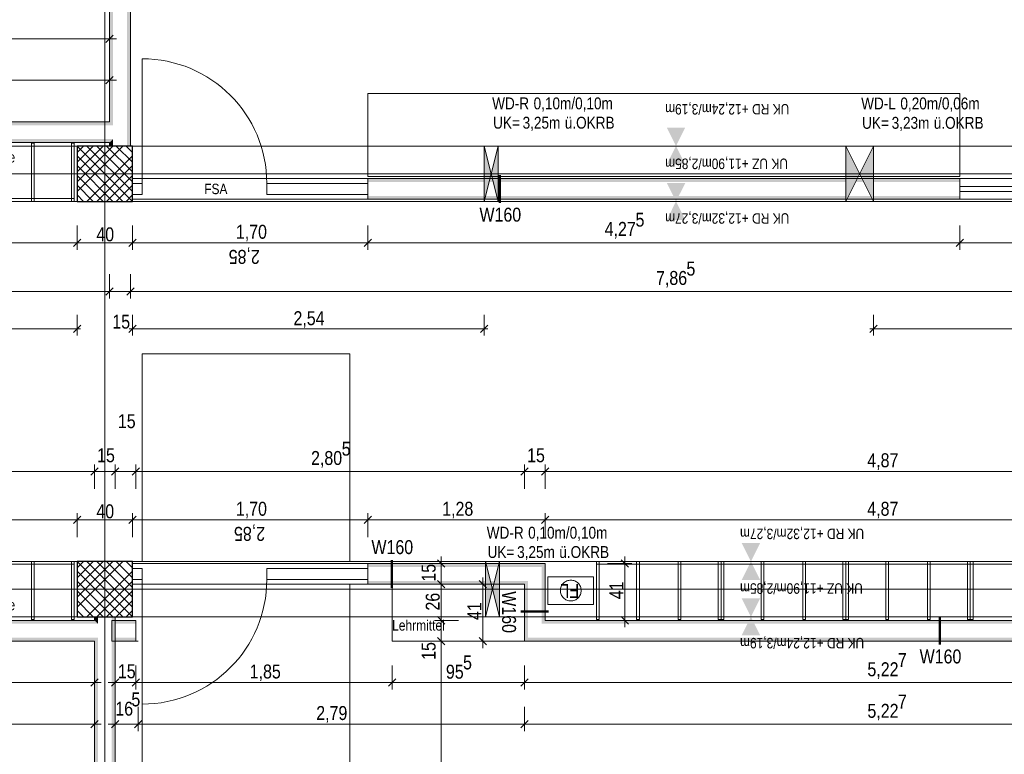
# Model space of a CAD drawing. Extents: x -620 to 300, y 62 to 1112.
# Tile 152 of 226: x -138 to 4, y 526 to 632. Entities that reach past the tile are written whole.
import ezdxf
from ezdxf.lldxf.tags import DXFTag

# ---------------------------------------------------------------- set-up
doc = ezdxf.new("R2010")
doc.units = 0
doc.layers.get('0').update_dxf_attribs({"lineweight": 13})
for name, color, linetype, lineweight, true_color in [('00 -Bauelemente -Gipskarton', 7, 'Continuous', 9, 0xff7fe6), ('30 -33 Aussenwände- 3 Aussenstützen', 7, 'Continuous', 50, 0x0000dd), ('30 -34 Innenwände- 11 Durchbruch', 4, 'Continuous', 9, 0x00ffff), ('30 -34 Innenwände- 2 nichttragend', 7, 'Continuous', 18, 0xff7fe6), ('30 -34 Innenwände- 4 Türen_Fenster', 9, 'Continuous', 15, 0x808080), ('30 -35 Decken- 1 Konstruktion-Träger- Stahlbeton', 7, 'Continuous', 13, 0x33aa00), ('40 -47 Nutzungspez. Anlagen- 4 Feuerlöschanlagen', 1, 'Continuous', 9, 0xff0000), ('60- 61 allgemeine Ausstattung- 1 Möbel', 9, 'Continuous', 9, 0x808080), ('70 -72 Beschriftung- 1 Beschriftung allgemein', 7, 'Continuous', 9, 0xff6633), ('70 -72 Beschriftung- 8 barrierefrei', 7, 'grob-A06CPVSAL0', 9, 0x888888), ('70 -76 Bemaßung- 2 Allgemein', 9, 'Continuous', 5, 0x808080)]:
    doc.layers.add(name, color=color, linetype=linetype, lineweight=lineweight, true_color=true_color)
for name, color, linetype, lineweight in [('70 -71 Achsen- 1 Gebäudeachsen', 7, 'STRICHPUNKT2-A06CPVSFL0', 18), ('70 -75 Raumstempel- 3 Wandstempel', 7, 'Continuous', 50), ('Keine-A06CPVSEL0', 7, 'Continuous', 9)]:
    doc.layers.add(name, color=color, linetype=linetype, lineweight=lineweight)
doc.styles.get("Standard").update_dxf_attribs({"font": 'ARIALN.TTF'})
tags = doc.linetypes.add('grob-A06CPVSAL0', pattern=[14, 3, -8, 3]).pattern_tags.tags
tags[8:9] = [DXFTag(74, 4), DXFTag(75, 0), DXFTag(340, '0'), DXFTag(46, 0.0), DXFTag(50, 0.0), DXFTag(44, 0.0), DXFTag(45, 0.0)]
tags[6:7] = [DXFTag(74, 4), DXFTag(75, 0), DXFTag(340, '0'), DXFTag(46, 0.0), DXFTag(50, 0.0), DXFTag(44, 0.0), DXFTag(45, 0.0)]
tags[4:5] = [DXFTag(74, 4), DXFTag(75, 0), DXFTag(340, '0'), DXFTag(46, 0.0), DXFTag(50, 0.0), DXFTag(44, 0.0), DXFTag(45, 0.0)]
tags = doc.linetypes.add('STRICHPUNKT2-A06CPVSFL0', pattern=[12.7, 6.35, -3.175, 0, -3.175]).pattern_tags.tags
tags[10:11] = [DXFTag(74, 4), DXFTag(75, 0), DXFTag(340, '0'), DXFTag(46, 0.0), DXFTag(50, 0.0), DXFTag(44, 0.0), DXFTag(45, 0.0)]
tags[8:9] = [DXFTag(74, 4), DXFTag(75, 0), DXFTag(340, '0'), DXFTag(46, 0.0), DXFTag(50, 0.0), DXFTag(44, 0.0), DXFTag(45, 0.0)]
tags[6:7] = [DXFTag(74, 4), DXFTag(75, 0), DXFTag(340, '0'), DXFTag(46, 0.0), DXFTag(50, 0.0), DXFTag(44, 0.0), DXFTag(45, 0.0)]
tags[4:5] = [DXFTag(74, 4), DXFTag(75, 0), DXFTag(340, '0'), DXFTag(46, 0.0), DXFTag(50, 0.0), DXFTag(44, 0.0), DXFTag(45, 0.0)]

# ---------------------------------------------------------------- blocks, each defined once
blk = doc.blocks.new('Referenz-A06CPVSGL0')
at = {"layer": '00 -Bauelemente -Gipskarton', "color": 0, "linetype": 'Continuous', "lineweight": 0, "ltscale": 0.13}
for p, q in [((-121.58, 608.75), (-121.58, 608.5)), ((-121.58, 608.5), (-121.58, 608.25)), ((-121.58, 606.25), (-121.58, 606)), ((-121.58, 606), (-121.58, 605.75)), ((-121.58, 553.15), (-121.58, 552.9)), ((-121.58, 552.9), (-121.58, 552.65)), ((-121.58, 550.65), (-121.58, 550.4)), ((-121.58, 550.4), (-121.58, 550.15))]:
    blk.add_line(p, q, dxfattribs=at)
for points in [[(-124.88, 770.45), (-124.88, 616.95), (-124.63, 770.45), (-124.63, 616.7)], [(-124.63, 770.45), (-124.63, 616.7), (-124.38, 770.45), (-124.38, 616.45)], [(-122.13, 770.45), (-122.38, 770.45), (-122.13, 613.45), (-122.38, 613.45)], [(-121.88, 770.45), (-122.13, 770.45), (-121.88, 613.45), (-122.13, 613.45)], [(-124.88, 616.95), (-222.98, 616.95), (-124.63, 616.7), (-222.73, 616.7)], [(-124.63, 616.7), (-222.73, 616.7), (-124.38, 616.45), (-222.48, 616.45)], [(-124.38, 614.45), (-220.48, 614.45), (-124.63, 614.2), (-220.23, 614.2)], [(-124.38, 613.45), (-124.38, 614.45), (-124.63, 613.45), (-124.63, 614.2)], [(-124.63, 614.2), (-220.23, 614.2), (-124.88, 613.95), (-219.98, 613.95)], [(-124.63, 613.45), (-124.63, 614.2), (-124.88, 613.45), (-124.88, 613.95)], [(-87.58, 608.75), (-87.58, 608.5), (-2.08, 608.75), (-2.08, 608.5)], [(-87.58, 608.5), (-87.58, 608.25), (-2.08, 608.5), (-2.08, 608.25)], [(-87.58, 606.25), (-87.58, 606), (-2.08, 606.25), (-2.08, 606)], [(-87.58, 606), (-87.58, 605.75), (-2.08, 606), (-2.08, 605.75)], [(-62.23, 552.9), (-61.98, 553.15), (-87.58, 552.9), (-87.58, 553.15)], [(-61.98, 544.95), (-61.98, 553.15), (-62.23, 544.7), (-62.23, 552.9)], [(-62.48, 552.65), (-62.23, 552.9), (-87.58, 552.65), (-87.58, 552.9)], [(-62.23, 544.7), (-62.23, 552.9), (-62.48, 544.45), (-62.48, 552.65)], [(-64.73, 550.4), (-64.48, 550.65), (-87.58, 550.4), (-87.58, 550.65)], [(-64.98, 550.15), (-64.73, 550.4), (-87.58, 550.15), (-87.58, 550.4)], [(-64.73, 542.2), (-64.73, 550.4), (-64.98, 541.95), (-64.98, 550.15)], [(-64.48, 542.45), (-64.48, 550.65), (-64.73, 542.2), (-64.73, 550.4)], [(-220.48, 544.45), (-126.58, 544.45), (-220.23, 544.7), (-126.83, 544.7)], [(-220.23, 544.7), (-126.83, 544.7), (-219.98, 544.95), (-127.08, 544.95)], [(-127.08, 544.95), (-126.83, 544.7), (-127.08, 545.45), (-126.83, 545.45)], [(-126.83, 544.7), (-126.58, 544.45), (-126.83, 545.45), (-126.58, 545.45)], [(-124.33, 545.45), (-124.58, 545.45), (-124.33, 388.45), (-124.58, 388.45)], [(-124.58, 544.7), (-121.08, 544.7), (-124.58, 544.95), (-121.08, 544.95)], [(-124.58, 544.45), (-121.08, 544.45), (-124.58, 544.7), (-121.08, 544.7)], [(-124.08, 545.45), (-124.33, 545.45), (-124.08, 388.45), (-124.33, 388.45)], [(41.06, 544.7), (-62.23, 544.7), (41.06, 544.45), (-62.48, 544.45)], [(41.06, 544.95), (-61.98, 544.95), (41.06, 544.7), (-62.23, 544.7)], [(-227.98, 541.95), (-127.08, 541.95), (-227.73, 542.2), (-126.83, 542.2)], [(-227.73, 542.2), (-126.83, 542.2), (-227.48, 542.45), (-126.58, 542.45)], [(-126.83, 542.2), (-127.08, 541.95), (-126.83, 388.45), (-127.08, 388.45)], [(-126.58, 542.45), (-126.83, 542.2), (-126.58, 388.45), (-126.83, 388.45)], [(-124.58, 542.2), (-121.08, 542.2), (-124.58, 542.45), (-121.08, 542.45)], [(-124.58, 541.95), (-121.08, 541.95), (-124.58, 542.2), (-121.08, 542.2)], [(41.06, 542.2), (-64.73, 542.2), (41.06, 541.95), (-64.98, 541.95)], [(41.06, 542.45), (-64.48, 542.45), (41.06, 542.2), (-64.73, 542.2)]]:
    blk.add_solid(points, dxfattribs=at)
at = {"layer": '30 -33 Aussenwände- 3 Aussenstützen', "color": 0, "lineweight": 9}
for p, q in [((-129.58, 613.45), (-121.58, 605.45)), ((-122.99, 613.45), (-129.58, 606.87)), ((-124.41, 613.45), (-129.58, 608.28)), ((-125.82, 613.45), (-129.58, 609.7)), ((-127.24, 613.45), (-129.58, 611.11)), ((-128.65, 613.45), (-129.58, 612.52)), ((-128.16, 613.45), (-121.58, 606.87)), ((-126.75, 613.45), (-121.58, 608.28)), ((-125.34, 613.45), (-121.58, 609.7)), ((-123.92, 613.45), (-121.58, 611.11)), ((-122.51, 613.45), (-121.58, 612.52)), ((-129.58, 612.04), (-122.99, 605.45)), ((-121.58, 612.04), (-128.16, 605.45)), ((-129.58, 610.62), (-124.41, 605.45)), ((-121.58, 610.62), (-126.75, 605.45)), ((-125.58, 610.45), (-125.58, 608.45)), ((-129.58, 609.21), (-125.82, 605.45)), ((-126.58, 609.45), (-124.58, 609.45)), ((-121.58, 609.21), (-125.34, 605.45)), ((-129.58, 607.8), (-127.24, 605.45)), ((-121.58, 607.8), (-123.92, 605.45)), ((-129.58, 606.38), (-128.65, 605.45)), ((-121.58, 606.38), (-122.51, 605.45)), ((-129.58, 553.45), (-121.58, 545.45)), ((-122.99, 553.45), (-129.58, 546.87)), ((-124.41, 553.45), (-129.58, 548.28)), ((-125.82, 553.45), (-129.58, 549.7)), ((-127.24, 553.45), (-129.58, 551.11)), ((-128.65, 553.45), (-129.58, 552.52)), ((-128.16, 553.45), (-121.58, 546.87)), ((-126.75, 553.45), (-121.58, 548.28)), ((-125.34, 553.45), (-121.58, 549.7)), ((-123.92, 553.45), (-121.58, 551.11)), ((-122.51, 553.45), (-121.58, 552.52)), ((-129.58, 552.04), (-122.99, 545.45)), ((-121.58, 552.04), (-128.16, 545.45)), ((-129.58, 550.62), (-124.41, 545.45)), ((-121.58, 550.62), (-126.75, 545.45)), ((-125.58, 550.45), (-125.58, 548.45)), ((-129.58, 549.21), (-125.82, 545.45)), ((-126.58, 549.45), (-124.58, 549.45)), ((-121.58, 549.21), (-125.34, 545.45)), ((-129.58, 547.8), (-127.24, 545.45)), ((-121.58, 547.8), (-123.92, 545.45)), ((-129.58, 546.38), (-128.65, 545.45)), ((-121.58, 546.38), (-122.51, 545.45))]:
    blk.add_line(p, q, dxfattribs=at)
at = {"layer": '30 -33 Aussenwände- 3 Aussenstützen', "color": 0, "linetype": 'Continuous', "lineweight": 25, "ltscale": 0.25}
for p, q in [((-121.58, 613.45), (-129.58, 613.45)), ((-129.58, 613.45), (-129.58, 605.45)), ((-121.58, 605.45), (-121.58, 613.45)), ((-129.58, 605.45), (-121.58, 605.45)), ((-121.58, 553.45), (-129.58, 553.45)), ((-129.58, 553.45), (-129.58, 545.45)), ((-121.58, 545.45), (-121.58, 553.45)), ((-129.58, 545.45), (-121.58, 545.45))]:
    blk.add_line(p, q, dxfattribs=at)
at = {"layer": '30 -34 Innenwände- 11 Durchbruch', "color": 0, "linetype": 'Continuous', "ltscale": 0.13}
for p, q in [((-70.78, 613.45), (-68.78, 613.45)), ((-68.78, 613.45), (-70.78, 605.45)), ((-68.78, 605.45), (-70.78, 613.45)), ((-70.78, 605.45), (-70.78, 613.45)), ((-68.78, 605.45), (-68.78, 613.45)), ((-18.58, 613.45), (-14.58, 613.45)), ((-14.58, 613.45), (-18.58, 605.45)), ((-14.58, 605.45), (-18.58, 613.45)), ((-18.58, 605.45), (-18.58, 613.45)), ((-14.58, 605.45), (-14.58, 613.45)), ((-70.78, 605.45), (-68.78, 605.45)), ((-18.58, 605.45), (-14.58, 605.45)), ((-70.58, 553.45), (-68.58, 553.45)), ((-68.58, 553.45), (-70.58, 545.45)), ((-68.58, 545.45), (-70.58, 553.45)), ((-70.58, 545.45), (-70.58, 553.45)), ((-68.58, 545.45), (-68.58, 553.45)), ((-70.58, 545.45), (-68.58, 545.45))]:
    blk.add_line(p, q, dxfattribs=at)
for points in [[(-70.78, 605.45), (-70.78, 613.45), (-69.78, 609.45)], [(-68.78, 605.45), (-69.78, 609.45), (-68.78, 613.45)], [(-18.58, 613.45), (-16.58, 609.45), (-18.58, 605.45)], [(-14.58, 613.45), (-14.58, 605.45), (-16.58, 609.45)], [(-70.58, 545.45), (-70.58, 553.45), (-69.58, 549.45)], [(-69.58, 549.45), (-68.58, 553.45), (-68.58, 545.45)]]:
    blk.add_solid(points, dxfattribs=at)
at = {"layer": '30 -34 Innenwände- 2 nichttragend', "color": 0, "linetype": 'Continuous', "ltscale": 0.18}
for p, q in [((-124.88, 770.45), (-124.88, 616.95)), ((-121.88, 770.45), (-121.88, 613.45)), ((-222.98, 616.95), (-124.88, 616.95)), ((-219.98, 613.95), (-124.88, 613.95)), ((-124.88, 613.95), (-124.88, 613.45)), ((-121.58, 605.75), (-121.58, 608.75)), ((-121.58, 608.5), (-121.58, 608.75)), ((-121.58, 608.5), (-121.58, 608.75)), ((-87.58, 608.75), (-2.08, 608.75)), ((-87.58, 608.5), (-87.58, 608.75)), ((-87.58, 608.5), (-87.58, 608.75)), ((-2.08, 608.5), (-2.08, 608.75)), ((-2.08, 608.5), (-2.08, 608.75)), ((-121.58, 608.25), (-121.58, 608.5)), ((-121.58, 605.75), (-121.58, 608.5)), ((-121.58, 606.25), (-121.58, 608.25)), ((-87.58, 608.25), (-87.58, 608.5)), ((-87.58, 605.75), (-87.58, 608.5)), ((-87.58, 606.25), (-87.58, 608.25)), ((-2.08, 608.25), (-2.08, 608.5)), ((-2.08, 605.75), (-2.08, 608.5)), ((-2.08, 606.25), (-2.08, 608.25)), ((-121.58, 606), (-121.58, 606.25)), ((-121.58, 605.75), (-121.58, 606)), ((-87.58, 606), (-87.58, 606.25)), ((-87.58, 605.75), (-87.58, 606)), ((-2.08, 606), (-2.08, 606.25)), ((-2.08, 605.75), (-2.08, 606)), ((-87.58, 605.75), (-2.08, 605.75)), ((-121.58, 552.9), (-121.58, 553.15)), ((-121.58, 552.9), (-121.58, 553.15)), ((-87.58, 553.15), (-61.98, 553.15)), ((-87.58, 552.9), (-87.58, 553.15)), ((-87.58, 552.9), (-87.58, 553.15)), ((-61.98, 553.15), (-61.98, 544.95)), ((-121.58, 552.65), (-121.58, 552.9)), ((-121.58, 550.15), (-121.58, 552.9)), ((-121.58, 550.65), (-121.58, 552.65)), ((-87.58, 552.65), (-87.58, 552.9)), ((-87.58, 550.15), (-87.58, 552.9)), ((-87.58, 550.65), (-87.58, 552.65)), ((-121.58, 550.4), (-121.58, 550.65)), ((-121.58, 550.15), (-121.58, 550.4)), ((-87.58, 550.4), (-87.58, 550.65)), ((-87.58, 550.15), (-87.58, 550.4)), ((-87.58, 550.15), (-64.98, 550.15)), ((-64.98, 550.15), (-64.98, 541.95)), ((-127.08, 544.95), (-219.98, 544.95)), ((-127.08, 545.45), (-127.08, 544.95)), ((-127.08, 545.45), (-124.08, 545.45)), ((-124.58, 544.95), (-124.58, 541.95)), ((-121.08, 544.95), (-124.58, 544.95)), ((-124.08, 545.45), (-124.08, 388.45)), ((-121.08, 544.7), (-121.08, 544.95)), ((-121.08, 544.45), (-121.08, 544.7)), ((-61.98, 544.95), (41.06, 544.95)), ((-121.08, 542.45), (-121.08, 544.45)), ((-127.08, 541.95), (-227.98, 541.95)), ((-127.08, 541.95), (-127.08, 388.45)), ((-121.08, 541.95), (-124.58, 541.95)), ((-121.08, 542.2), (-121.08, 542.45)), ((-121.08, 541.95), (-121.08, 542.2)), ((-120.78, 541.95), (-121.08, 541.95)), ((-64.98, 541.95), (41.06, 541.95))]:
    blk.add_line(p, q, dxfattribs=at)
at = {"layer": '30 -34 Innenwände- 4 Türen_Fenster', "color": 0, "linetype": 'grob-A06CPVSAL0', "ltscale": 0.15}
for p, q in [((-120.18, 608.05), (-120.18, 626.05)), ((-121.58, 608.75), (-87.58, 608.75)), ((-121.58, 605.75), (-87.58, 605.75)), ((-121.58, 553.15), (-87.58, 553.15)), ((-120.18, 550.85), (-120.18, 532.85)), ((-121.58, 550.15), (-87.58, 550.15))]:
    blk.add_line(p, q, dxfattribs=at)
at = {"layer": '30 -34 Innenwände- 4 Türen_Fenster', "color": 0, "linetype": 'Continuous', "ltscale": 0.15}
for p, q in [((-2.08, 607.61), (-2.08, 608.75)), ((-2.08, 608.75), (31.92, 608.75)), ((-121.58, 608.05), (-120.18, 608.05)), ((-121.58, 606.45), (-121.58, 608.05)), ((-120.18, 608.05), (-120.18, 606.45)), ((-102.18, 608.05), (-87.58, 608.05)), ((-102.18, 606.45), (-102.18, 608.05)), ((-87.58, 608.05), (-87.58, 606.45)), ((-2.08, 607.61), (31.92, 607.61)), ((-2.08, 606.89), (-2.08, 607.61)), ((-120.18, 606.45), (-121.58, 606.45)), ((-87.58, 606.45), (-102.18, 606.45)), ((-2.08, 606.89), (-2.08, 605.75)), ((31.92, 606.89), (-2.08, 606.89)), ((-2.08, 605.75), (31.92, 605.75)), ((-121.58, 552.45), (-120.18, 552.45)), ((-121.58, 550.85), (-121.58, 552.45)), ((-120.18, 552.45), (-120.18, 550.85)), ((-102.18, 552.45), (-87.58, 552.45)), ((-102.18, 550.85), (-102.18, 552.45)), ((-87.58, 552.45), (-87.58, 550.85)), ((-120.18, 550.85), (-121.58, 550.85)), ((-87.58, 550.85), (-102.18, 550.85))]:
    blk.add_line(p, q, dxfattribs=at)
at = {"layer": '30 -34 Innenwände- 4 Türen_Fenster', "color": 0, "linetype": 'grob-A06CPVSAL0', "ltscale": 0.15}
for centre, major_axis in [((-120.18, 608.05), (18, 0)), ((-120.18, 550.85), (0, -18))]:
    blk.add_ellipse(centre, major_axis=major_axis, ratio=1, start_param=0, end_param=1.570796, dxfattribs=at)
at = {"layer": '30 -35 Decken- 1 Konstruktion-Träger- Stahlbeton', "color": 0, "linetype": 'grob-A06CPVSAL0', "lineweight": -2, "ltscale": 0.13}
for p, q in [((-451.58, 613.45), (35.42, 613.45)), ((-451.58, 605.45), (35.42, 605.45)), ((35.42, 553.45), (-451.58, 553.45)), ((35.42, 545.45), (-451.58, 545.45))]:
    blk.add_line(p, q, dxfattribs=at)
at = {"layer": '40 -47 Nutzungspez. Anlagen- 4 Feuerlöschanlagen', "color": 0, "linetype": 'Continuous', "ltscale": 0.13}
for p, q in [((-61.58, 547.25), (-61.58, 551.25)), ((-61.58, 551.25), (-54.98, 551.25)), ((-59.44, 550.21), (-59.34, 550.31)), ((-59.34, 550.31), (-59.23, 550.41)), ((-59.23, 550.41), (-59.11, 550.5)), ((-59.11, 550.5), (-58.99, 550.58)), ((-58.99, 550.58), (-58.85, 550.64)), ((-58.85, 550.64), (-58.71, 550.69)), ((-58.71, 550.69), (-58.57, 550.72)), ((-58.57, 550.72), (-58.43, 550.75)), ((-58.43, 550.75), (-58.28, 550.75)), ((-58.28, 550.75), (-58.13, 550.75)), ((-58.13, 550.75), (-57.99, 550.72)), ((-57.99, 550.72), (-57.84, 550.69)), ((-57.84, 550.69), (-57.7, 550.64)), ((-57.7, 550.64), (-57.57, 550.58)), ((-57.57, 550.58), (-57.45, 550.5)), ((-57.45, 550.5), (-57.33, 550.41)), ((-57.33, 550.41), (-57.22, 550.31)), ((-57.22, 550.31), (-57.12, 550.21)), ((-54.98, 551.25), (-54.98, 547.25)), ((-59.78, 549.25), (-59.77, 549.4)), ((-59.77, 549.11), (-59.78, 549.25)), ((-59.77, 549.4), (-59.75, 549.55)), ((-59.75, 548.96), (-59.77, 549.11)), ((-59.75, 549.55), (-59.71, 549.69)), ((-59.71, 548.82), (-59.75, 548.96)), ((-59.71, 549.69), (-59.66, 549.83)), ((-59.66, 549.83), (-59.6, 549.96)), ((-59.6, 549.96), (-59.53, 550.09)), ((-59.53, 550.09), (-59.44, 550.21)), ((-57.12, 550.21), (-57.03, 550.09)), ((-57.03, 550.09), (-56.96, 549.96)), ((-56.96, 549.96), (-56.89, 549.83)), ((-56.89, 549.83), (-56.84, 549.69)), ((-56.84, 549.69), (-56.81, 549.55)), ((-56.81, 548.96), (-56.84, 548.82)), ((-56.81, 549.55), (-56.79, 549.4)), ((-56.79, 549.11), (-56.81, 548.96)), ((-56.79, 549.4), (-56.78, 549.25)), ((-56.78, 549.25), (-56.79, 549.11)), ((-59.66, 548.68), (-59.71, 548.82)), ((-59.6, 548.55), (-59.66, 548.68)), ((-59.53, 548.42), (-59.6, 548.55)), ((-59.44, 548.3), (-59.53, 548.42)), ((-59.34, 548.19), (-59.44, 548.3)), ((-59.23, 548.09), (-59.34, 548.19)), ((-59.11, 548.01), (-59.23, 548.09)), ((-58.99, 547.93), (-59.11, 548.01)), ((-58.85, 547.87), (-58.99, 547.93)), ((-58.71, 547.82), (-58.85, 547.87)), ((-58.57, 547.78), (-58.71, 547.82)), ((-58.43, 547.76), (-58.57, 547.78)), ((-58.28, 547.75), (-58.43, 547.76)), ((-58.13, 547.76), (-58.28, 547.75)), ((-57.99, 547.78), (-58.13, 547.76)), ((-57.84, 547.82), (-57.99, 547.78)), ((-57.7, 547.87), (-57.84, 547.82)), ((-57.57, 547.93), (-57.7, 547.87)), ((-57.45, 548.01), (-57.57, 547.93)), ((-57.33, 548.09), (-57.45, 548.01)), ((-57.22, 548.19), (-57.33, 548.09)), ((-57.12, 548.3), (-57.22, 548.19)), ((-57.03, 548.42), (-57.12, 548.3)), ((-56.96, 548.55), (-57.03, 548.42)), ((-56.89, 548.68), (-56.96, 548.55)), ((-56.84, 548.82), (-56.89, 548.68)), ((-54.98, 547.25), (-61.58, 547.25))]:
    blk.add_line(p, q, dxfattribs=at)
at = {"layer": '60- 61 allgemeine Ausstattung- 1 Möbel', "color": 0, "linetype": 'Continuous', "ltscale": 0.13}
for p, q in [((-87.58, 609.05), (-87.58, 621.05)), ((-87.58, 621.05), (-2.08, 621.05)), ((-2.08, 621.05), (-2.08, 609.05)), ((-2.08, 609.05), (-87.58, 609.05))]:
    blk.add_line(p, q, dxfattribs=at)
at = {"layer": '60- 61 allgemeine Ausstattung- 1 Möbel', "color": 0, "linetype": 'grob-A06CPVSAL0', "lineweight": 15, "ltscale": 0.15}
for p, q in [((-135.78, 613.85), (-136.18, 613.85)), ((-136.18, 613.85), (-136.18, 605.45)), ((-135.78, 605.45), (-135.78, 613.85)), ((-129.98, 613.85), (-130.38, 613.85)), ((-130.38, 613.85), (-130.38, 605.45)), ((-129.98, 605.45), (-129.98, 613.85)), ((-129.98, 605.85), (-219.98, 605.85)), ((-129.98, 605.45), (-129.98, 605.85)), ((-219.98, 605.45), (-129.98, 605.45)), ((-136.18, 605.45), (-135.78, 605.45)), ((-130.38, 605.45), (-129.98, 605.45)), ((-219.98, 553.45), (-129.98, 553.45)), ((-136.18, 545.05), (-136.18, 553.45)), ((-136.18, 553.45), (-135.78, 553.45)), ((-135.78, 553.45), (-135.78, 545.05)), ((-130.38, 545.05), (-130.38, 553.45)), ((-130.38, 553.45), (-129.98, 553.45)), ((-129.98, 553.45), (-129.98, 545.05)), ((-129.98, 553.45), (-129.98, 553.05)), ((-54.58, 545.05), (-54.58, 553.45)), ((-54.58, 553.45), (-54.18, 553.45)), ((-54.58, 553.05), (-54.58, 553.45)), ((-54.58, 553.45), (35.42, 553.45)), ((-54.18, 553.45), (-54.18, 545.05)), ((-48.78, 545.05), (-48.78, 553.45)), ((-48.78, 553.45), (-48.38, 553.45)), ((-48.38, 553.45), (-48.38, 545.05)), ((-42.78, 545.05), (-42.78, 553.45)), ((-42.78, 553.45), (-42.38, 553.45)), ((-42.38, 553.45), (-42.38, 545.05)), ((-36.98, 545.05), (-36.98, 553.45)), ((-36.98, 553.45), (-36.58, 553.45)), ((-36.58, 545.05), (-36.58, 553.45)), ((-36.58, 553.45), (-36.18, 553.45)), ((-36.58, 553.45), (-36.58, 545.05)), ((-36.18, 553.45), (-36.18, 545.05)), ((-30.78, 545.05), (-30.78, 553.45)), ((-30.78, 553.45), (-30.38, 553.45)), ((-30.38, 553.45), (-30.38, 545.05)), ((-24.78, 545.05), (-24.78, 553.45)), ((-24.78, 553.45), (-24.38, 553.45)), ((-24.38, 553.45), (-24.38, 545.05)), ((-18.98, 545.05), (-18.98, 553.45)), ((-18.98, 553.45), (-18.58, 553.45)), ((-18.58, 545.05), (-18.58, 553.45)), ((-18.58, 553.45), (-18.18, 553.45)), ((-18.58, 553.45), (-18.58, 545.05)), ((-18.18, 553.45), (-18.18, 545.05)), ((-12.78, 545.05), (-12.78, 553.45)), ((-12.78, 553.45), (-12.38, 553.45)), ((-12.38, 553.45), (-12.38, 545.05)), ((-6.78, 545.05), (-6.78, 553.45)), ((-6.78, 553.45), (-6.38, 553.45)), ((-6.38, 553.45), (-6.38, 545.05)), ((-0.98, 545.05), (-0.98, 553.45)), ((-0.98, 553.45), (-0.58, 553.45)), ((-0.58, 545.05), (-0.58, 553.45)), ((-0.58, 553.45), (-0.18, 553.45)), ((-0.58, 553.45), (-0.58, 545.05)), ((-0.18, 553.45), (-0.18, 545.05)), ((-129.98, 553.05), (-219.98, 553.05)), ((35.42, 553.05), (-54.58, 553.05)), ((-135.78, 545.05), (-136.18, 545.05)), ((-129.98, 545.05), (-130.38, 545.05)), ((-54.18, 545.05), (-54.58, 545.05)), ((-48.38, 545.05), (-48.78, 545.05)), ((-42.38, 545.05), (-42.78, 545.05)), ((-36.58, 545.05), (-36.98, 545.05)), ((-36.18, 545.05), (-36.58, 545.05)), ((-30.38, 545.05), (-30.78, 545.05)), ((-24.38, 545.05), (-24.78, 545.05)), ((-18.58, 545.05), (-18.98, 545.05)), ((-18.18, 545.05), (-18.58, 545.05)), ((-12.38, 545.05), (-12.78, 545.05)), ((-6.38, 545.05), (-6.78, 545.05)), ((-0.58, 545.05), (-0.98, 545.05)), ((-0.18, 545.05), (-0.58, 545.05))]:
    blk.add_line(p, q, dxfattribs=at)
at = {"layer": '60- 61 allgemeine Ausstattung- 1 Möbel', "color": 0, "lineweight": 15}
for p, q in [((-84.08, 550.15), (-64.98, 550.15)), ((-84.08, 541.95), (-84.08, 550.15)), ((-64.98, 550.15), (-64.98, 541.95)), ((-64.98, 541.95), (-84.08, 541.95))]:
    blk.add_line(p, q, dxfattribs=at)
at = {"layer": '70 -71 Achsen- 1 Gebäudeachsen', "color": 0, "linetype": 'STRICHPUNKT2-A06CPVSFL0', "ltscale": 0.18}
for p, q in [((-125.58, 1084.39), (-125.58, 84.95)), ((-538.63, 609.45), (76.53, 609.45)), ((-538.63, 549.45), (76.53, 549.45))]:
    blk.add_line(p, q, dxfattribs=at)
at = {"layer": '70 -72 Beschriftung- 8 barrierefrei', "color": 0, "linetype": 'grob-A06CPVSAL0', "ltscale": 0.13}
for p, q in [((-120.18, 553.45), (-120.18, 583.45)), ((-120.18, 583.45), (-90.18, 583.45)), ((-90.18, 583.45), (-90.18, 553.45)), ((-90.18, 553.45), (-120.18, 553.45)), ((-120.18, 520.15), (-120.18, 550.15)), ((-120.18, 550.15), (-90.18, 550.15)), ((-90.18, 550.15), (-90.18, 520.15))]:
    blk.add_line(p, q, dxfattribs=at)
at = {"layer": '70 -75 Raumstempel- 3 Wandstempel', "color": 0, "linetype": 'Continuous', "ltscale": 0.5}
for p, q in [((-68.53, 605.25), (-68.53, 609.25)), ((-84.13, 553.65), (-84.13, 549.65)), ((-65.48, 546.21), (-61.48, 546.21)), ((-4.96, 541.45), (-4.96, 545.45))]:
    blk.add_line(p, q, dxfattribs=at)
at = {"layer": '70 -76 Bemaßung- 2 Allgemein', "color": 0, "linetype": 'Continuous', "ltscale": 0.13}
for p, q in [((-124.88, 626.45), (-124.88, 629.95)), ((-288.52, 628.95), (-125.94, 628.95)), ((-123.88, 628.95), (-125.94, 628.95)), ((-221.92, 622.95), (-125.94, 622.95)), ((-123.88, 622.95), (-125.94, 622.95)), ((-124.88, 620.45), (-124.88, 623.95)), ((-129.58, 601.95), (-129.58, 598.45)), ((-129.58, 601.95), (-129.58, 598.45)), ((-121.58, 601.95), (-121.58, 598.45)), ((-121.58, 601.95), (-121.58, 598.45)), ((-87.58, 601.95), (-87.58, 598.45)), ((-87.58, 601.95), (-87.58, 598.45)), ((-2.08, 601.95), (-2.08, 598.45)), ((-2.08, 601.95), (-2.08, 598.45)), ((-130.64, 599.45), (-218.92, 599.45)), ((-128.58, 599.45), (-130.64, 599.45)), ((-130.58, 599.45), (-128.52, 599.45)), ((-122.64, 599.45), (-128.52, 599.45)), ((-120.58, 599.45), (-122.64, 599.45)), ((-122.58, 599.45), (-120.52, 599.45)), ((-88.64, 599.45), (-120.52, 599.45)), ((-86.58, 599.45), (-88.64, 599.45)), ((-88.58, 599.45), (-86.52, 599.45)), ((-3.14, 599.45), (-86.52, 599.45)), ((-1.08, 599.45), (-3.14, 599.45)), ((-3.08, 599.45), (-1.02, 599.45)), ((30.86, 599.45), (-1.02, 599.45)), ((-124.88, 594.95), (-124.88, 591.45)), ((-124.88, 594.95), (-124.88, 591.45)), ((-121.88, 594.95), (-121.88, 591.45)), ((-121.88, 594.95), (-121.88, 591.45)), ((-125.94, 592.45), (-218.92, 592.45)), ((-125.94, 592.45), (-127, 592.45)), ((-123.88, 592.45), (-125.94, 592.45)), ((-123.88, 592.45), (-125.94, 592.45)), ((-121.88, 592.45), (-124.88, 592.45)), ((-122.88, 592.45), (-120.82, 592.45)), ((-122.88, 592.45), (-120.82, 592.45)), ((-120.82, 592.45), (-119.76, 592.45)), ((34.36, 592.45), (-120.82, 592.45)), ((-129.58, 589.07), (-129.58, 586.07)), ((-121.58, 589.07), (-121.58, 586.07)), ((-70.78, 589.07), (-70.78, 586.07)), ((-14.58, 589.07), (-14.58, 586.07)), ((-129.05, 587.6), (-130.11, 586.54)), ((-122.11, 586.54), (-121.05, 587.6)), ((-70.25, 587.6), (-71.31, 586.54)), ((-15.11, 586.54), (-14.05, 587.6)), ((-130.64, 587.07), (-179.52, 587.07)), ((-129.08, 587.07), (-130.64, 587.07)), ((-122.08, 587.07), (-120.52, 587.07)), ((-71.84, 587.07), (-120.52, 587.07)), ((-70.28, 587.07), (-71.84, 587.07)), ((-15.08, 587.07), (-13.52, 587.07)), ((34.36, 587.07), (-13.52, 587.07)), ((-127.08, 563.95), (-127.08, 567.45)), ((-127.08, 563.95), (-127.08, 567.45)), ((-124.08, 563.95), (-124.08, 567.45)), ((-124.08, 563.95), (-124.08, 567.45)), ((-121.08, 563.95), (-121.08, 567.45)), ((-121.08, 563.95), (-121.08, 567.45)), ((-64.98, 563.95), (-64.98, 567.45)), ((-64.98, 563.95), (-64.98, 567.45)), ((-61.98, 563.95), (-61.98, 567.45)), ((-61.98, 563.95), (-61.98, 567.45)), ((-128.14, 566.45), (-218.92, 566.45)), ((-128.14, 566.45), (-129.2, 566.45)), ((-126.08, 566.45), (-128.14, 566.45)), ((-126.08, 566.45), (-128.14, 566.45)), ((-124.08, 566.45), (-127.08, 566.45)), ((-125.14, 566.45), (-126.2, 566.45)), ((-123.08, 566.45), (-125.14, 566.45)), ((-125.08, 566.45), (-123.02, 566.45)), ((-121.08, 566.45), (-124.08, 566.45)), ((-123.02, 566.45), (-121.96, 566.45)), ((-122.08, 566.45), (-120.02, 566.45)), ((-122.08, 566.45), (-120.02, 566.45)), ((-120.02, 566.45), (-118.96, 566.45)), ((-66.04, 566.45), (-120.02, 566.45)), ((-66.04, 566.45), (-67.1, 566.45)), ((-63.98, 566.45), (-66.04, 566.45)), ((-63.98, 566.45), (-66.04, 566.45)), ((-61.98, 566.45), (-64.98, 566.45)), ((-62.98, 566.45), (-60.92, 566.45)), ((-62.98, 566.45), (-60.92, 566.45)), ((-60.92, 566.45), (-59.86, 566.45)), ((34.36, 566.45), (-60.92, 566.45)), ((-129.58, 556.95), (-129.58, 560.45)), ((-129.58, 556.95), (-129.58, 560.45)), ((-121.58, 556.95), (-121.58, 560.45)), ((-121.58, 556.95), (-121.58, 560.45)), ((-87.58, 556.95), (-87.58, 560.45)), ((-87.58, 556.95), (-87.58, 560.45)), ((-61.98, 556.95), (-61.98, 560.45)), ((-61.98, 556.95), (-61.98, 560.45)), ((-130.64, 559.45), (-218.92, 559.45)), ((-128.58, 559.45), (-130.64, 559.45)), ((-130.58, 559.45), (-128.52, 559.45)), ((-122.64, 559.45), (-128.52, 559.45)), ((-120.58, 559.45), (-122.64, 559.45)), ((-122.58, 559.45), (-120.52, 559.45)), ((-88.64, 559.45), (-120.52, 559.45)), ((-86.58, 559.45), (-88.64, 559.45)), ((-88.58, 559.45), (-86.52, 559.45)), ((-63.04, 559.45), (-86.52, 559.45)), ((-60.98, 559.45), (-63.04, 559.45)), ((-62.98, 559.45), (-60.92, 559.45)), ((34.36, 559.45), (-60.92, 559.45)), ((-74.48, 553.15), (-77.98, 553.15)), ((-76.98, 554.15), (-76.98, 552.09)), ((-52.98, 553.15), (-49.48, 553.15)), ((-50.48, 554.15), (-50.48, 552.09)), ((-76.98, 551.21), (-76.98, 552.09)), ((-50.48, 546.01), (-50.48, 552.09)), ((-76.98, 549.15), (-76.98, 551.21)), ((-76.98, 551.15), (-76.98, 549.09)), ((-70.98, 551.15), (-70.98, 549.09)), ((-74.48, 550.15), (-77.98, 550.15)), ((-74.48, 550.15), (-77.98, 550.15)), ((-76.98, 546.01), (-76.98, 549.09)), ((-68.48, 550.15), (-71.98, 550.15)), ((-70.98, 549.09), (-70.98, 543.01)), ((-76.98, 546.01), (-76.98, 547.07)), ((-74.48, 544.95), (-77.98, 544.95)), ((-74.48, 544.95), (-77.98, 544.95)), ((-76.98, 543.95), (-76.98, 546.01)), ((-76.98, 543.95), (-76.98, 546.01)), ((-76.98, 541.95), (-76.98, 544.95)), ((-52.98, 544.95), (-49.48, 544.95)), ((-50.48, 543.95), (-50.48, 546.01)), ((-74.48, 541.95), (-77.98, 541.95)), ((-74.48, 541.95), (-77.98, 541.95)), ((-76.98, 542.95), (-76.98, 540.89)), ((-76.98, 542.95), (-76.98, 540.89)), ((-68.48, 541.95), (-71.98, 541.95)), ((-70.98, 540.95), (-70.98, 543.01)), ((-76.98, 540.89), (-76.98, 539.83)), ((-76.98, 389.51), (-76.98, 540.89)), ((-127.08, 538.45), (-127.08, 534.95)), ((-124.08, 538.45), (-124.08, 534.95)), ((-121.08, 538.45), (-121.08, 534.95)), ((-121.08, 538.45), (-121.08, 534.95)), ((-84.08, 538.45), (-84.08, 534.95)), ((-84.08, 538.45), (-84.08, 534.95)), ((-64.98, 538.45), (-64.98, 534.95)), ((-64.98, 538.45), (-64.98, 534.95)), ((-128.14, 535.95), (-226.92, 535.95)), ((-126.08, 535.95), (-128.14, 535.95)), ((-125.08, 535.95), (-123.02, 535.95)), ((-122.14, 535.95), (-123.02, 535.95)), ((-120.08, 535.95), (-122.14, 535.95)), ((-122.08, 535.95), (-120.02, 535.95)), ((-85.14, 535.95), (-120.02, 535.95)), ((-83.08, 535.95), (-85.14, 535.95)), ((-85.08, 535.95), (-83.02, 535.95)), ((-66.04, 535.95), (-83.02, 535.95)), ((-63.98, 535.95), (-66.04, 535.95)), ((-65.98, 535.95), (-63.92, 535.95)), ((38.5, 535.95), (-63.92, 535.95)), ((-127.08, 532.45), (-127.08, 528.95)), ((-124.08, 532.45), (-124.08, 528.95)), ((-120.78, 532.45), (-120.78, 528.95)), ((-120.78, 532.45), (-120.78, 528.95)), ((-64.98, 532.45), (-64.98, 528.95)), ((-64.98, 532.45), (-64.98, 528.95)), ((-128.14, 529.95), (-226.92, 529.95)), ((-126.08, 529.95), (-128.14, 529.95)), ((-125.08, 529.95), (-123.02, 529.95)), ((-121.84, 529.95), (-123.02, 529.95)), ((-119.78, 529.95), (-121.84, 529.95)), ((-121.78, 529.95), (-119.72, 529.95)), ((-66.04, 529.95), (-119.72, 529.95)), ((-63.98, 529.95), (-66.04, 529.95)), ((-65.98, 529.95), (-63.92, 529.95)), ((38.5, 529.95), (-63.92, 529.95))]:
    blk.add_line(p, q, dxfattribs=at)
at = {"layer": '70 -76 Bemaßung- 2 Allgemein', "color": 0, "linetype": 'Continuous', "lineweight": 20, "ltscale": 0.2}
for p, q in [((-124.35, 629.48), (-125.41, 628.42)), ((-124.35, 623.48), (-125.41, 622.42)), ((-129.05, 599.98), (-130.11, 598.92)), ((-130.11, 598.92), (-129.05, 599.98)), ((-121.05, 599.98), (-122.11, 598.92)), ((-122.11, 598.92), (-121.05, 599.98)), ((-87.05, 599.98), (-88.11, 598.92)), ((-88.11, 598.92), (-87.05, 599.98)), ((-1.55, 599.98), (-2.61, 598.92)), ((-2.61, 598.92), (-1.55, 599.98)), ((-124.35, 592.98), (-125.41, 591.92)), ((-124.35, 592.98), (-125.41, 591.92)), ((-122.41, 591.92), (-121.35, 592.98)), ((-122.41, 591.92), (-121.35, 592.98)), ((-126.55, 566.98), (-127.61, 565.92)), ((-126.55, 566.98), (-127.61, 565.92)), ((-124.61, 565.92), (-123.55, 566.98)), ((-123.55, 566.98), (-124.61, 565.92)), ((-121.61, 565.92), (-120.55, 566.98)), ((-121.61, 565.92), (-120.55, 566.98)), ((-64.45, 566.98), (-65.51, 565.92)), ((-64.45, 566.98), (-65.51, 565.92)), ((-62.51, 565.92), (-61.45, 566.98)), ((-62.51, 565.92), (-61.45, 566.98)), ((-129.05, 559.98), (-130.11, 558.92)), ((-130.11, 558.92), (-129.05, 559.98)), ((-121.05, 559.98), (-122.11, 558.92)), ((-122.11, 558.92), (-121.05, 559.98)), ((-87.05, 559.98), (-88.11, 558.92)), ((-88.11, 558.92), (-87.05, 559.98)), ((-61.45, 559.98), (-62.51, 558.92)), ((-62.51, 558.92), (-61.45, 559.98)), ((-77.51, 553.68), (-76.45, 552.62)), ((-51.01, 553.68), (-49.95, 552.62)), ((-76.45, 549.62), (-77.51, 550.68)), ((-77.51, 550.68), (-76.45, 549.62)), ((-71.51, 550.68), (-70.45, 549.62)), ((-76.45, 544.42), (-77.51, 545.48)), ((-76.45, 544.42), (-77.51, 545.48)), ((-49.95, 544.42), (-51.01, 545.48)), ((-77.51, 542.48), (-76.45, 541.42)), ((-77.51, 542.48), (-76.45, 541.42)), ((-70.45, 541.42), (-71.51, 542.48)), ((-126.55, 536.48), (-127.61, 535.42)), ((-124.61, 535.42), (-123.55, 536.48)), ((-120.55, 536.48), (-121.61, 535.42)), ((-121.61, 535.42), (-120.55, 536.48)), ((-83.55, 536.48), (-84.61, 535.42)), ((-84.61, 535.42), (-83.55, 536.48)), ((-64.45, 536.48), (-65.51, 535.42)), ((-65.51, 535.42), (-64.45, 536.48)), ((-126.55, 530.48), (-127.61, 529.42)), ((-124.61, 529.42), (-123.55, 530.48)), ((-120.25, 530.48), (-121.31, 529.42)), ((-121.31, 529.42), (-120.25, 530.48)), ((-64.45, 530.48), (-65.51, 529.42)), ((-65.51, 529.42), (-64.45, 530.48))]:
    blk.add_line(p, q, dxfattribs=at)
at = {"layer": '70 -76 Bemaßung- 2 Allgemein', "color": 0, "lineweight": 0}
for points in [[(-44.41, 616.12), (-43.08, 613.45), (-41.74, 616.12)], [(-44.41, 610.78), (-43.08, 613.45), (-41.74, 610.78)], [(-44.41, 608.12), (-43.08, 605.45), (-41.74, 608.12)], [(-44.41, 602.78), (-43.08, 605.45), (-41.74, 602.78)], [(-33.6, 556.12), (-32.26, 553.45), (-30.93, 556.12)], [(-33.6, 550.78), (-32.26, 553.45), (-30.93, 550.78)], [(-33.6, 548.12), (-32.26, 545.45), (-30.93, 548.12)], [(-33.6, 542.78), (-32.26, 545.45), (-30.93, 542.78)]]:
    blk.add_solid(points, dxfattribs=at)
at = {"layer": '30 -34 Innenwände- 11 Durchbruch', "color": 0, "linetype": 'ByBlock', "ltscale": 0.13, "char_height": 1.7117, "attachment_point": 1}
for s, insert in [('{\\fArial Narrow;WD-R}', (-69.63, 620.46)), ('{\\fArial Narrow;0,10m/0,10m}', (-63.65, 620.46)), ('{\\fArial Narrow;WD-L}', (-16.34, 620.45)), ('{\\fArial Narrow;0,20m/0,06m}', (-10.68, 620.45)), ('{\\fArial Narrow;UK=}', (-69.5, 617.67)), ('{\\fArial Narrow;3,25m}', (-65.24, 617.67)), ('{\\fArial Narrow;ü.OKRB}', (-59.15, 617.67)), ('{\\fArial Narrow;UK=}', (-16.21, 617.65)), ('{\\fArial Narrow;3,23m}', (-11.94, 617.65)), ('{\\fArial Narrow;ü.OKRB}', (-5.86, 617.65)), ('{\\fArial Narrow;WD-R}', (-70.42, 558.46)), ('{\\fArial Narrow;0,10m/0,10m}', (-64.44, 558.46)), ('{\\fArial Narrow;UK=}', (-70.3, 555.67)), ('{\\fArial Narrow;3,25m}', (-66.03, 555.67)), ('{\\fArial Narrow;ü.OKRB}', (-59.94, 555.67))]:
    blk.add_mtext(s, dxfattribs=dict(at, insert=insert))
at = {"layer": '40 -47 Nutzungspez. Anlagen- 4 Feuerlöschanlagen', "color": 0, "linetype": 'Continuous', "ltscale": 0.13, "insert": (-57.07, 548.17), "char_height": 2.0138, "attachment_point": 1, "rotation": 180}
blk.add_mtext('{\\fArial Narrow;FL}', dxfattribs=at)
at = {"layer": '70 -72 Beschriftung- 1 Beschriftung allgemein', "color": 0, "linetype": 'Continuous', "ltscale": 0.13, "char_height": 1.5103, "attachment_point": 1}
for s, insert in [('{\\fArial Narrow;Spinde}', (-143.91, 612.58)), ('{\\fArial Narrow;Spinde}', (-143.91, 547.92)), ('{\\fArial Narrow;Lehrmittel}', (-84.08, 544.98))]:
    blk.add_mtext(s, dxfattribs=dict(at, insert=insert))
at = {"layer": '70 -75 Raumstempel- 3 Wandstempel', "color": 0, "linetype": 'Continuous', "ltscale": 0.5, "char_height": 2.0138, "attachment_point": 1}
for insert in [(-71.47, 604.54), (-87.07, 556.53), (-7.9, 540.74)]:
    blk.add_mtext('{\\fArial Narrow;W160}', dxfattribs=dict(at, insert=insert))
at = {"layer": '70 -75 Raumstempel- 3 Wandstempel', "color": 0, "linetype": 'Continuous', "ltscale": 0.5, "insert": (-66.19, 549.15), "char_height": 2.0138, "attachment_point": 1, "rotation": 270}
blk.add_mtext('{\\fArial Narrow;W160}', dxfattribs=at)
at = {"layer": '70 -76 Bemaßung- 2 Allgemein', "color": 0, "linetype": 'Continuous', "ltscale": 0.13, "attachment_point": 1}
for s, insert, char_height, rotation in [('{\\fArial Narrow;UK RD +12,24m/3,19m}', (-26.73, 618), 1.5103, 180), ('{\\fArial Narrow;UK UZ +11,90m/2,85m}', (-26.92, 610.12), 1.5103, 180), ('{\\fArial Narrow;UK RD +12,32m/3,27m}', (-26.73, 602.23), 1.5103, 180), ('{\\fArial Narrow;2,85}', (-103.19, 596.43), 2.0138, 180), ('{\\fArial Narrow;2,85}', (-102.43, 556.43), 2.0138, 180), ('{\\fArial Narrow;UK RD +12,32m/3,27m}', (-15.91, 556.68), 1.5103, 180), ('{\\fArial Narrow;15}', (-79.82, 550.54), 2.0138, 90), ('{\\fArial Narrow;41}', (-52.7, 548), 2.0138, 90), ('{\\fArial Narrow;UK UZ +11,90m/2,85m}', (-16.1, 548.79), 1.5103, 180), ('{\\fArial Narrow;26}', (-79.23, 546.36), 2.0138, 90), ('{\\fArial Narrow;41}', (-73.2, 545), 2.0138, 90), ('{\\fArial Narrow;15}', (-79.82, 539.24), 2.0138, 90), ('{\\fArial Narrow;UK RD +12,24m/3,19m}', (-15.91, 540.9), 1.5103, 180)]:
    blk.add_mtext(s, dxfattribs=dict(at, insert=insert, char_height=char_height, rotation=rotation))
at = {"layer": '70 -76 Bemaßung- 2 Allgemein', "color": 0, "linetype": 'Continuous', "ltscale": 0.13, "char_height": 2.0138, "attachment_point": 1}
for s, insert in [('{\\fArial Narrow;5}', (-48.93, 603.82)), ('{\\fArial Narrow;40}', (-126.8, 601.7)), ('{\\fArial Narrow;1,70}', (-106.65, 602.07)), ('{\\fArial Narrow;4,27}', (-53.39, 602.48)), ('{\\fArial Narrow;5}', (-41.58, 596.75)), ('{\\fArial Narrow;7,86}', (-45.97, 595.4)), ('{\\fArial Narrow;15}', (-124.49, 589.09)), ('{\\fArial Narrow;2,54}', (-98.33, 589.59)), ('{\\fArial Narrow;15}', (-123.69, 574.72)), ('{\\fArial Narrow;5}', (-91.36, 570.75)), ('{\\fArial Narrow;15}', (-126.69, 569.8)), ('{\\fArial Narrow;2,80}', (-95.79, 569.4)), ('{\\fArial Narrow;15}', (-64.59, 569.8)), ('{\\fArial Narrow;4,87}', (-15.46, 569.07)), ('{\\fArial Narrow;40}', (-126.8, 561.7)), ('{\\fArial Narrow;1,70}', (-106.65, 562.07)), ('{\\fArial Narrow;1,28}', (-76.85, 562.07)), ('{\\fArial Narrow;4,87}', (-15.46, 562.07)), ('{\\fArial Narrow;5}', (-73.84, 539.88)), ('{\\fArial Narrow;7}', (-11.04, 540.23)), ('{\\fArial Narrow;15}', (-123.69, 538.6)), ('{\\fArial Narrow;1,85}', (-104.65, 538.57)), ('{\\fArial Narrow;95}', (-76.31, 538.54)), ('{\\fArial Narrow;5,22}', (-15.44, 538.89)), ('{\\fArial Narrow;5}', (-121.74, 534.54)), ('{\\fArial Narrow;7}', (-11.04, 534.23)), ('{\\fArial Narrow;16}', (-124.06, 533.2)), ('{\\fArial Narrow;2,79}', (-95.04, 532.57)), ('{\\fArial Narrow;5,22}', (-15.44, 532.89))]:
    blk.add_mtext(s, dxfattribs=dict(at, insert=insert))
at = {"layer": 'Keine-A06CPVSEL0', "color": 0, "linetype": 'Continuous', "ltscale": 0.13, "insert": (-111.21, 608), "char_height": 1.4977, "attachment_point": 1}
blk.add_mtext('{\\fArial Narrow;FSA}', dxfattribs=at)

msp = doc.modelspace()

# ---------------------------------------------------------------- block references
at = {"color": 8, "lineweight": 13, "ltscale": 0.13, "true_color": 0x808080}
msp.add_blockref('Referenz-A06CPVSGL0', (0, 0), dxfattribs=at)

doc.saveas('drawing.dxf')
